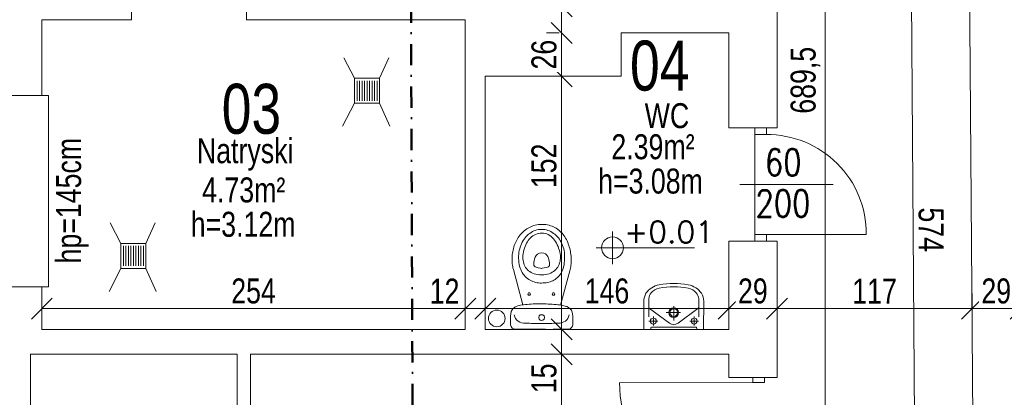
# Model space of a CAD drawing. Header units: centimetres. Extents: x -1 to 10576, y -3885 to 4713.
# Tile 10 of 17: x 4138 to 4729, y 466 to 693. Entities that reach past the tile are written whole.
import ezdxf
from ezdxf.enums import TextEntityAlignment as Align

# ---------------------------------------------------------------- set-up
doc = ezdxf.new("R2010")
doc.units = ezdxf.units.CM
doc.header["$LTSCALE"] = 0.5
doc.linetypes.add('DASHDOT', pattern=[25.4, 12.7, -6.35, 0, -6.35])
for name, color, linetype, lineweight in [('A_drzwi istniejące', 4, 'Continuous', 9), ('A_drzwi opis istniejące', 161, 'Continuous', 9), ('A_Ściany istniejące', 9, 'Continuous', 20), ('CKKOTY_WYS', 3, 'Continuous', 9), ('CKOKNA', 4, 'Continuous', 9), ('CKOKNA_OPIS', 3, 'Continuous', 9), ('CKOPIS_WIDOK', 255, 'Continuous', 9), ('CKPOM_NUM', 6, 'Continuous', 50), ('CKPOM_OPIS', 3, 'Continuous', 9), ('CKPRZEKROJ_OZN', 4, 'DASHDOT', 50), ('CKWYMIAR', 3, 'Continuous', 13), ('sanitariaty.meble', 4, 'Continuous', 0), ('T_meble', 7, 'Continuous', 0)]:
    doc.layers.add(name, color=color, linetype=linetype, lineweight=lineweight)
doc.styles.add('RomanS', font='romans.shx', dxfattribs={"width": 0.8})
doc.styles.add('SIMPLEX', font='simplex.shx', dxfattribs={"width": 0.7, "height": 17})
doc.styles.get("Standard").update_dxf_attribs({"font": 'ic-simplex.shx', "width": 0.8})
doc.dimstyles.new('Kopia2 CADKON cm', dxfattribs={"dimscale": 5, "dimtxt": 3, "dimasz": 2.5, "dimexe": 1.8, "dimexo": 5, "dimgap": 0.6, "dimtad": 1, "dimrnd": 0.5, "dimtxsty": 'Standard', "dimblk1": 'OBLIQUE', "dimblk2": 'OBLIQUE', "dimsah": 1, "dimcen": 2.5, "dimclrd": 256, "dimclre": 256, "dimadec": 1, "dimazin": 2, "dimtfac": 1, "dimtix": 1, "dimtmove": 2, "dimatfit": 3, "dimldrblk": 'OPEN30', "dimfxl": 2, "dimfxlon": 1, "dimtfill": 1, "dimtolj": 1, "dimlwd": -1, "dimlwe": -1, "dimarcsym": 0})

# ---------------------------------------------------------------- blocks, each defined once
blk = doc.blocks.new('Anno_Elevation_Label_Plan_2')
at = {"color": 0, "linetype": 'ByBlock'}
for p, q in [((0, -0.75), (0, 0.75)), ((-0.75, 0), (3.75, 0))]:
    blk.add_line(p, q, dxfattribs=at)
blk.add_circle((0, 0), 0.5, dxfattribs=at)
at = {"color": 0, "linetype": 'ByBlock', "style": 'RomanS'}
blk.add_attdef('PREFIX', text='', height=1, dxfattribs=at).set_placement((-0.523, 0.221), align=Align.RIGHT)
for tag, p in [('ELEVATION', (0.523, 0.221)), ('SUFFIX', (0.523, -1.184))]:
    blk.add_attdef(tag, p, '', height=1, dxfattribs=at)
blk = doc.blocks.new('_OBLIQUE')
at = {"color": 0, "linetype": 'ByBlock'}
blk.add_line((-0.5, -0.5), (0.5, 0.5), dxfattribs=at)
blk = doc.blocks.new('*D1392')
at = {"layer": 'CKWYMIAR'}
for p, q in [((4097.99, 0.27), (4097.99, -18.73)), ((5066.49, 0.27), (5066.49, -18.73)), ((4097.99, -9.73), (5066.49, -9.73))]:
    blk.add_line(p, q, dxfattribs=at)
at = {"layer": 'Defpoints', "color": 0}
for p in [(4097.99, 896.27), (5066.49, 207.27), (5066.49, -9.73)]:
    blk.add_point(p, dxfattribs=at)
at = {"layer": 'CKWYMIAR', "xscale": 12.5, "yscale": 12.5, "zscale": 12.5, "rotation": 180}
blk.add_blockref('_OBLIQUE', (4097.99, -9.73), dxfattribs=at)
at = {"layer": 'CKWYMIAR', "xscale": 12.5, "yscale": 12.5, "zscale": 12.5}
blk.add_blockref('_OBLIQUE', (5066.49, -9.73), dxfattribs=at)
at = {"layer": 'CKWYMIAR', "color": 0, "lineweight": -3, "insert": (4582.24, 2.2), "char_height": 15, "attachment_point": 5, "bg_fill": 3, "box_fill_scale": 1.1, "bg_fill_color": 256, "bg_fill_true_color": 13158600, "bg_fill_transparency": 0}
blk.add_mtext('\\A1;968,5', dxfattribs=at)
blk = doc.blocks.new('_Open30')
at = {"color": 0, "linetype": 'ByBlock', "lineweight": -2}
for p, q in [((-1, 0.268), (0, 0)), ((0, 0), (-1, -0.268)), ((0, 0), (-1, 0))]:
    blk.add_line(p, q, dxfattribs=at)
blk = doc.blocks.new('*D1520')
at = {"layer": 'CKWYMIAR'}
for p, q in [((4151.25, 529.12), (4151.25, 510.12)), ((4405.39, 529.12), (4405.39, 510.12)), ((4151.25, 519.12), (4405.39, 519.12))]:
    blk.add_line(p, q, dxfattribs=at)
at = {"layer": 'Defpoints', "color": 0}
for p in [(4151.25, 682.37), (4405.39, 682.21), (4405.39, 519.12)]:
    blk.add_point(p, dxfattribs=at)
at = {"layer": 'CKWYMIAR', "xscale": 12.5, "yscale": 12.5, "zscale": 12.5, "rotation": 180}
blk.add_blockref('_OBLIQUE', (4151.25, 519.12), dxfattribs=at)
at = {"layer": 'CKWYMIAR', "xscale": 12.5, "yscale": 12.5, "zscale": 12.5}
blk.add_blockref('_OBLIQUE', (4405.39, 519.12), dxfattribs=at)
at = {"layer": 'CKWYMIAR', "color": 0, "lineweight": -3, "insert": (4278.32, 529.62), "char_height": 15, "attachment_point": 5, "bg_fill": 3, "box_fill_scale": 1.1, "bg_fill_color": 256, "bg_fill_true_color": 13158600, "bg_fill_transparency": 0}
blk.add_mtext('\\A1;254', dxfattribs=at)
blk = doc.blocks.new('*D1521')
at = {"layer": 'CKWYMIAR'}
for p, q in [((4405.39, 529.12), (4405.39, 510.12)), ((4417.39, 529.12), (4417.39, 510.12)), ((4405.39, 519.12), (4417.39, 519.12))]:
    blk.add_line(p, q, dxfattribs=at)
at = {"layer": 'Defpoints', "color": 0}
for p in [(4405.39, 682.21), (4417.39, 658.66), (4417.39, 519.12)]:
    blk.add_point(p, dxfattribs=at)
at = {"layer": 'CKWYMIAR', "xscale": 12.5, "yscale": 12.5, "zscale": 12.5, "rotation": 180}
blk.add_blockref('_OBLIQUE', (4405.39, 519.12), dxfattribs=at)
at = {"layer": 'CKWYMIAR', "xscale": 12.5, "yscale": 12.5, "zscale": 12.5}
blk.add_blockref('_OBLIQUE', (4417.39, 519.12), dxfattribs=at)
at = {"layer": 'CKWYMIAR', "color": 0, "lineweight": -3, "insert": (4392.99, 529.62), "char_height": 15, "attachment_point": 5, "bg_fill": 3, "box_fill_scale": 1.1, "bg_fill_color": 256, "bg_fill_true_color": 13158600, "bg_fill_transparency": 0}
blk.add_mtext('\\A1;12', dxfattribs=at)
blk = doc.blocks.new('*D1522')
at = {"layer": 'CKWYMIAR'}
for p, q in [((4417.39, 529.12), (4417.39, 510.12)), ((4563.49, 529.12), (4563.49, 510.12)), ((4417.39, 519.12), (4563.49, 519.12))]:
    blk.add_line(p, q, dxfattribs=at)
at = {"layer": 'Defpoints', "color": 0}
for p in [(4417.39, 658.66), (4563.49, 627.66), (4563.49, 519.12)]:
    blk.add_point(p, dxfattribs=at)
at = {"layer": 'CKWYMIAR', "xscale": 12.5, "yscale": 12.5, "zscale": 12.5, "rotation": 180}
blk.add_blockref('_OBLIQUE', (4417.39, 519.12), dxfattribs=at)
at = {"layer": 'CKWYMIAR', "xscale": 12.5, "yscale": 12.5, "zscale": 12.5}
blk.add_blockref('_OBLIQUE', (4563.49, 519.12), dxfattribs=at)
at = {"layer": 'CKWYMIAR', "color": 0, "lineweight": -3, "insert": (4490.44, 529.62), "char_height": 15, "attachment_point": 5, "bg_fill": 3, "box_fill_scale": 1.1, "bg_fill_color": 256, "bg_fill_true_color": 13158600, "bg_fill_transparency": 0}
blk.add_mtext('\\A1;146', dxfattribs=at)
blk = doc.blocks.new('*D1523')
at = {"layer": 'CKWYMIAR'}
for p, q in [((4563.49, 529.12), (4563.49, 510.12)), ((4592.49, 529.12), (4592.49, 510.12)), ((4563.49, 519.12), (4592.49, 519.12))]:
    blk.add_line(p, q, dxfattribs=at)
at = {"layer": 'Defpoints', "color": 0}
for p in [(4563.49, 627.66), (4592.49, 627.66), (4592.49, 519.12)]:
    blk.add_point(p, dxfattribs=at)
at = {"layer": 'CKWYMIAR', "xscale": 12.5, "yscale": 12.5, "zscale": 12.5, "rotation": 180}
blk.add_blockref('_OBLIQUE', (4563.49, 519.12), dxfattribs=at)
at = {"layer": 'CKWYMIAR', "xscale": 12.5, "yscale": 12.5, "zscale": 12.5}
blk.add_blockref('_OBLIQUE', (4592.49, 519.12), dxfattribs=at)
at = {"layer": 'CKWYMIAR', "color": 0, "lineweight": -3, "insert": (4577.99, 529.62), "char_height": 15, "attachment_point": 5, "bg_fill": 3, "box_fill_scale": 1.1, "bg_fill_color": 256, "bg_fill_true_color": 13158600, "bg_fill_transparency": 0}
blk.add_mtext('\\A1;29', dxfattribs=at)
blk = doc.blocks.new('*D1524')
at = {"layer": 'CKWYMIAR'}
for p, q in [((4592.49, 529.12), (4592.49, 510.12)), ((4709.53, 509.12), (4709.53, 528.12)), ((4592.49, 519.12), (4709.53, 519.12))]:
    blk.add_line(p, q, dxfattribs=at)
at = {"layer": 'Defpoints', "color": 0}
for p in [(4592.49, 627.66), (4709.53, 519.12), (4709.53, 466.71)]:
    blk.add_point(p, dxfattribs=at)
at = {"layer": 'CKWYMIAR', "xscale": 12.5, "yscale": 12.5, "zscale": 12.5, "rotation": 180}
blk.add_blockref('_OBLIQUE', (4592.49, 519.12), dxfattribs=at)
at = {"layer": 'CKWYMIAR', "xscale": 12.5, "yscale": 12.5, "zscale": 12.5}
blk.add_blockref('_OBLIQUE', (4709.53, 519.12), dxfattribs=at)
at = {"layer": 'CKWYMIAR', "color": 0, "lineweight": -3, "insert": (4651.01, 529.62), "char_height": 15, "attachment_point": 5, "bg_fill": 3, "box_fill_scale": 1.1, "bg_fill_color": 256, "bg_fill_true_color": 13158600, "bg_fill_transparency": 0}
blk.add_mtext('\\A1;117', dxfattribs=at)
blk = doc.blocks.new('*D1525')
at = {"layer": 'CKWYMIAR'}
for p, q in [((4709.53, 509.12), (4709.53, 528.12)), ((4738.56, 509.12), (4738.56, 528.12)), ((4709.53, 519.12), (4738.56, 519.12))]:
    blk.add_line(p, q, dxfattribs=at)
at = {"layer": 'Defpoints', "color": 0}
for p in [(4738.56, 519.12), (4738.56, 477.77), (4709.53, 466.71)]:
    blk.add_point(p, dxfattribs=at)
at = {"layer": 'CKWYMIAR', "xscale": 12.5, "yscale": 12.5, "zscale": 12.5, "rotation": 180}
blk.add_blockref('_OBLIQUE', (4709.53, 519.12), dxfattribs=at)
at = {"layer": 'CKWYMIAR', "xscale": 12.5, "yscale": 12.5, "zscale": 12.5}
blk.add_blockref('_OBLIQUE', (4738.56, 519.12), dxfattribs=at)
at = {"layer": 'CKWYMIAR', "color": 0, "lineweight": -3, "insert": (4724.05, 529.62), "char_height": 15, "attachment_point": 5, "bg_fill": 3, "box_fill_scale": 1.1, "bg_fill_color": 256, "bg_fill_true_color": 13158600, "bg_fill_transparency": 0}
blk.add_mtext('\\A1;29', dxfattribs=at)
blk = doc.blocks.new('*D1536')
at = {"layer": 'CKWYMIAR'}
for p, q in [((4473.2, 491.66), (4454.2, 491.66)), ((4463.2, 247.66), (4463.2, 491.66)), ((4447.5, 247.66), (4454.2, 247.66))]:
    blk.add_line(p, q, dxfattribs=at)
at = {"layer": 'Defpoints', "color": 0}
for p in [(4463.2, 491.66), (4521.37, 491.66), (4472.5, 247.66)]:
    blk.add_point(p, dxfattribs=at)
at = {"layer": 'CKWYMIAR', "xscale": 12.5, "yscale": 12.5, "zscale": 12.5}
for p, rotation in [((4463.2, 491.66), 90), ((4463.2, 247.66), 270)]:
    blk.add_blockref('_OBLIQUE', p, dxfattribs=dict(at, rotation=rotation))
at = {"layer": 'CKWYMIAR', "color": 0, "lineweight": -3, "insert": (4452.7, 369.66), "char_height": 15, "attachment_point": 5, "rotation": 90, "bg_fill": 3, "box_fill_scale": 1.1, "bg_fill_color": 256, "bg_fill_true_color": 13158600, "bg_fill_transparency": 0}
blk.add_mtext('\\A1;244', dxfattribs=at)
blk = doc.blocks.new('*D1537')
at = {"layer": 'CKWYMIAR'}
for p, q in [((4473.2, 506.66), (4454.2, 506.66)), ((4463.2, 491.66), (4463.2, 506.66)), ((4473.2, 491.66), (4454.2, 491.66))]:
    blk.add_line(p, q, dxfattribs=at)
at = {"layer": 'Defpoints', "color": 0}
for p in [(4463.2, 506.66), (4551.14, 506.66), (4521.37, 491.66)]:
    blk.add_point(p, dxfattribs=at)
at = {"layer": 'CKWYMIAR', "xscale": 12.5, "yscale": 12.5, "zscale": 12.5}
for p, rotation in [((4463.2, 506.66), 90), ((4463.2, 491.66), 270)]:
    blk.add_blockref('_OBLIQUE', p, dxfattribs=dict(at, rotation=rotation))
at = {"layer": 'CKWYMIAR', "color": 0, "lineweight": -3, "insert": (4452.7, 477.22), "char_height": 15, "attachment_point": 5, "rotation": 90, "bg_fill": 3, "box_fill_scale": 1.1, "bg_fill_color": 256, "bg_fill_true_color": 13158600, "bg_fill_transparency": 0}
blk.add_mtext('\\A1;15', dxfattribs=at)
blk = doc.blocks.new('*D1538')
at = {"layer": 'CKWYMIAR'}
for p, q in [((4461.57, 658.66), (4454.2, 658.66)), ((4463.2, 506.66), (4463.2, 658.66)), ((4473.2, 506.66), (4454.2, 506.66))]:
    blk.add_line(p, q, dxfattribs=at)
at = {"layer": 'Defpoints', "color": 0}
for p in [(4463.2, 658.66), (4486.57, 658.66), (4551.14, 506.66)]:
    blk.add_point(p, dxfattribs=at)
at = {"layer": 'CKWYMIAR', "xscale": 12.5, "yscale": 12.5, "zscale": 12.5}
for p, rotation in [((4463.2, 658.66), 90), ((4463.2, 506.66), 270)]:
    blk.add_blockref('_OBLIQUE', p, dxfattribs=dict(at, rotation=rotation))
at = {"layer": 'CKWYMIAR', "color": 0, "lineweight": -3, "insert": (4452.7, 604.84), "char_height": 15, "attachment_point": 5, "rotation": 90, "bg_fill": 3, "box_fill_scale": 1.1, "bg_fill_color": 256, "bg_fill_true_color": 13158600, "bg_fill_transparency": 0}
blk.add_mtext('\\A1;152', dxfattribs=at)
blk = doc.blocks.new('*D1539')
at = {"layer": 'CKWYMIAR'}
for p, q in [((4461.66, 684.66), (4454.2, 684.66)), ((4463.2, 658.66), (4463.2, 684.66)), ((4461.57, 658.66), (4454.2, 658.66))]:
    blk.add_line(p, q, dxfattribs=at)
at = {"layer": 'Defpoints', "color": 0}
for p in [(4486.66, 684.66), (4486.57, 658.66)]:
    blk.add_point(p, dxfattribs=at)
at = {"layer": 'CKWYMIAR', "xscale": 12.5, "yscale": 12.5, "zscale": 12.5}
for p, rotation in [((4463.2, 684.66), 90), ((4463.2, 658.66), 270)]:
    blk.add_blockref('_OBLIQUE', p, dxfattribs=dict(at, rotation=rotation))
at = {"layer": 'CKWYMIAR', "color": 0, "lineweight": -3, "insert": (4452.7, 671.66), "char_height": 15, "attachment_point": 5, "rotation": 90, "bg_fill": 3, "box_fill_scale": 1.1, "bg_fill_color": 256, "bg_fill_true_color": 13158600, "bg_fill_transparency": 0}
blk.add_mtext('\\A1;26', dxfattribs=at)
at = {"layer": 'Defpoints', "color": 0}
blk.add_point((4463.2, 684.66), dxfattribs=at)
blk = doc.blocks.new('*D1540')
at = {"layer": 'CKWYMIAR'}
for p, q in [((4473.2, 700.66), (4454.2, 700.66)), ((4463.2, 684.66), (4463.2, 700.66)), ((4461.66, 684.66), (4454.2, 684.66))]:
    blk.add_line(p, q, dxfattribs=at)
at = {"layer": 'Defpoints', "color": 0}
for p in [(4463.2, 700.66), (4551.14, 700.66), (4486.66, 684.66)]:
    blk.add_point(p, dxfattribs=at)
at = {"layer": 'CKWYMIAR', "xscale": 12.5, "yscale": 12.5, "zscale": 12.5}
for p, rotation in [((4463.2, 700.66), 90), ((4463.2, 684.66), 270)]:
    blk.add_blockref('_OBLIQUE', p, dxfattribs=dict(at, rotation=rotation))
at = {"layer": 'CKWYMIAR', "color": 0, "lineweight": -3, "insert": (4452.7, 721.69), "char_height": 15, "attachment_point": 5, "rotation": 90, "bg_fill": 3, "box_fill_scale": 1.1, "bg_fill_color": 256, "bg_fill_true_color": 13158600, "bg_fill_transparency": 0}
blk.add_mtext('\\A1;16', dxfattribs=at)
blk = doc.blocks.new('*D1543')
at = {"layer": 'CKWYMIAR'}
for p, q in [((4617.5, 937.16), (4630.44, 937.16)), ((4621.44, 247.66), (4621.44, 937.16)), ((4617.49, 247.66), (4630.44, 247.66))]:
    blk.add_line(p, q, dxfattribs=at)
at = {"layer": 'Defpoints', "color": 0}
for p in [(4592.5, 937.16), (4621.44, 937.16), (4592.49, 247.66)]:
    blk.add_point(p, dxfattribs=at)
at = {"layer": 'CKWYMIAR', "xscale": 12.5, "yscale": 12.5, "zscale": 12.5}
for p, rotation in [((4621.44, 937.16), 90), ((4621.44, 247.66), 270)]:
    blk.add_blockref('_OBLIQUE', p, dxfattribs=dict(at, rotation=rotation))
at = {"layer": 'CKWYMIAR', "color": 0, "lineweight": -3, "insert": (4609.52, 656.27), "char_height": 15, "attachment_point": 5, "rotation": 90, "bg_fill": 3, "box_fill_scale": 1.1, "bg_fill_color": 256, "bg_fill_true_color": 13158600, "bg_fill_transparency": 0}
blk.add_mtext('\\A1;689,5', dxfattribs=at)
blk = doc.blocks.new('*D1544')
at = {"layer": 'CKWYMIAR'}
for p, q in [((4682.15, 821.45), (4663.23, 821.31)), ((4676.57, 247.39), (4672.23, 821.38)), ((4686.49, 247.47), (4667.57, 247.33))]:
    blk.add_line(p, q, dxfattribs=at)
at = {"layer": 'Defpoints', "color": 0}
for p in [(4707.15, 821.64), (4672.23, 821.38), (4711.49, 247.66)]:
    blk.add_point(p, dxfattribs=at)
at = {"layer": 'CKWYMIAR', "xscale": 12.5, "yscale": 12.5, "zscale": 12.5}
for p, rotation in [((4672.23, 821.38), 90.43370090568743), ((4676.57, 247.39), 270.4337009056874)]:
    blk.add_blockref('_OBLIQUE', p, dxfattribs=dict(at, rotation=rotation))
at = {"layer": 'CKWYMIAR', "color": 0, "lineweight": -3, "insert": (4684.9, 566.51), "char_height": 15, "attachment_point": 5, "rotation": 270.4337, "bg_fill": 3, "box_fill_scale": 1.1, "bg_fill_color": 256, "bg_fill_true_color": 13158600, "bg_fill_transparency": 0}
blk.add_mtext('\\A1;574', dxfattribs=at)
blk = doc.blocks.new('wc')
at = {"layer": 'sanitariaty.meble'}
for p, q in [((14.9, -0.04), (14.9, -0.04)), ((-0.73, -27.8), (-0.73, -27.8)), ((-0.72, -32.72), (-0.72, -32.72)), ((-14.55, -43.93), (-14.55, -43.93)), ((-0.76, -45.88), (-0.76, -45.88)), ((-0.62, -57.79), (-0.62, -57.79)), ((-0.73, -60.05), (-0.73, -60.05))]:
    blk.add_line(p, q, dxfattribs=at)
for points in [[(10.96, -14.49), (10.02, -14.63), (9, -14.75), (7.93, -14.87), (6.8, -14.97), (5.62, -15.06), (4.41, -15.13), (3.16, -15.2), (1.89, -15.24), (0.6, -15.28), (-0.69, -15.3), (-1.99, -15.3), (-3.28, -15.29), (-4.56, -15.26), (-5.82, -15.22), (-7.04, -15.16), (-8.24, -15.09), (-9.38, -14.99), (-10.48, -14.89), (-11.52, -14.76), (-12.49, -14.62), (-13.39, -14.46), (-14.21, -14.28), (-14.94, -14.08), (-14.94, -14.08), (-15.93, -13.72), (-16.87, -13.25), (-17.72, -12.6), (-18.43, -11.75), (-18.96, -10.66), (-19.25, -9.27), (-19.39, -7.81), (-19.48, -6.6), (-19.5, -5.46), (-19.47, -4.24), (-19.37, -2.77), (-19.09, -1.65), (-18.38, -0.71), (-17.1, -0.15), (-16.02, -0.13), (-14.93, -0.12), (-13.83, -0.1), (-12.74, -0.09), (-11.64, -0.08), (-10.53, -0.07), (-9.43, -0.06), (-8.33, -0.05), (-7.22, -0.04), (-6.11, -0.03), (-5, -0.02), (-3.89, -0.02), (-2.78, -0.01), (-1.67, -0.01), (-0.56, 0), (0.56, 0), (1.67, 0), (2.78, 0.01), (3.89, 0.01), (5, 0.01), (6.11, 0), (7.21, 0), (8.32, 0), (9.42, -0.01), (10.52, -0.01), (11.62, -0.02), (12.72, -0.02), (13.81, -0.03), (14.9, -0.04), (16.35, -0.31), (17.28, -1.01), (17.8, -1.93), (17.99, -2.9), (18.05, -4.26), (18.06, -5.56), (18.02, -6.8), (17.92, -7.99), (17.78, -9.14), (17.57, -10.26), (17.11, -11.47), (16.33, -12.41), (15.36, -13.13), (14.32, -13.65), (13.31, -14), (12.61, -14.17), (11.83, -14.34)], [(-2.43, -7.09), (-2.18, -6.14), (-1.55, -5.57), (-0.74, -5.38), (0.07, -5.57), (0.7, -6.14), (0.95, -7.09), (0.95, -7.09), (0.69, -8.04), (0.07, -8.61), (-0.74, -8.8), (-1.55, -8.61), (-2.18, -8.04)], [(-7.76, -21.86), (-8.53, -21.86), (-8.95, -21.14), (-8.53, -20.43), (-7.76, -20.43), (-7.34, -21.14), (-7.34, -21.14)], [(6.02, -20.43), (6.79, -20.43), (7.21, -21.14), (7.21, -21.14), (6.79, -21.86), (6.02, -21.86), (5.6, -21.14)], [(-7.88, -57.66), (-7.09, -58.19), (-6.27, -58.67), (-5.41, -59.08), (-4.53, -59.42), (-3.61, -59.69), (-2.68, -59.89), (-1.71, -60.01), (-0.73, -60.05), (0.25, -60.01), (1.22, -59.89), (2.16, -59.69), (3.08, -59.42), (3.97, -59.08), (4.83, -58.67), (5.67, -58.19), (6.47, -57.66), (7.23, -57.06), (7.96, -56.4), (8.65, -55.69), (9.3, -54.93), (9.9, -54.12), (10.46, -53.26), (10.97, -52.36), (11.43, -51.42), (11.84, -50.44), (12.2, -49.43), (12.5, -48.38), (12.74, -47.3), (12.92, -46.2), (13.04, -45.07), (13.09, -43.93), (13.09, -43.93), (13.09, -42.51), (13.02, -41.17), (12.89, -39.9), (12.7, -38.71), (12.45, -37.59), (12.15, -36.54), (11.8, -35.56), (11.4, -34.65), (10.95, -33.81), (10.46, -33.03), (9.92, -32.31), (9.35, -31.65), (8.73, -31.05), (8.08, -30.5), (7.4, -30.02), (6.69, -29.58), (5.95, -29.2), (5.18, -28.87), (4.39, -28.58), (3.57, -28.35), (2.74, -28.15), (1.89, -28.01), (1.03, -27.9), (0.15, -27.83), (-0.73, -27.8), (-1.65, -27.82), (-2.57, -27.89), (-3.47, -28.02), (-4.36, -28.21), (-5.23, -28.46), (-6.08, -28.76), (-6.9, -29.12), (-7.7, -29.54), (-8.48, -30.01), (-9.21, -30.54), (-9.92, -31.13), (-10.58, -31.77), (-11.21, -32.48), (-11.79, -33.23), (-12.33, -34.05), (-12.81, -34.92), (-13.24, -35.85), (-13.62, -36.83), (-13.94, -37.87), (-14.2, -38.97), (-14.39, -40.12), (-14.51, -41.34), (-14.57, -42.6), (-14.55, -43.93), (-14.48, -45.07), (-14.34, -46.2), (-14.14, -47.3), (-13.89, -48.38), (-13.58, -49.43), (-13.22, -50.44), (-12.81, -51.42), (-12.35, -52.36), (-11.84, -53.26), (-11.28, -54.12), (-10.68, -54.93), (-10.04, -55.69), (-9.36, -56.4), (-8.64, -57.06)], [(-10.77, -37.98), (-11.16, -38.79), (-11.47, -39.64), (-11.71, -40.52), (-11.88, -41.44), (-11.98, -42.38), (-12, -43.35), (-11.96, -44.34), (-11.84, -45.35), (-11.84, -45.35), (-11.64, -46.49), (-11.38, -47.6), (-11.07, -48.68), (-10.71, -49.72), (-10.29, -50.71), (-9.82, -51.66), (-9.3, -52.55), (-8.74, -53.39), (-8.12, -54.17), (-7.46, -54.89), (-6.76, -55.53), (-6, -56.11), (-5.21, -56.6), (-4.37, -57.02), (-3.49, -57.35), (-2.57, -57.59), (-1.61, -57.74), (-0.62, -57.79), (0.43, -57.73), (1.43, -57.55), (2.38, -57.27), (3.28, -56.88), (4.13, -56.39), (4.93, -55.82), (5.68, -55.16), (6.38, -54.42), (7.02, -53.62), (7.62, -52.75), (8.16, -51.82), (8.66, -50.85), (9.1, -49.83), (9.49, -48.77), (9.83, -47.68), (10.12, -46.57), (10.36, -45.44), (10.5, -44.47), (10.57, -43.52), (10.56, -42.57), (10.47, -41.64), (10.31, -40.73), (10.08, -39.85), (9.77, -38.99), (9.38, -38.17), (8.93, -37.39), (8.4, -36.66), (7.8, -35.97), (7.13, -35.34), (6.39, -34.76), (5.58, -34.24), (4.7, -33.8), (3.75, -33.42), (2.73, -33.12), (1.65, -32.9), (0.5, -32.76), (-0.72, -32.72), (-1.94, -32.76), (-3.09, -32.89), (-4.17, -33.09), (-5.18, -33.38), (-6.13, -33.74), (-7, -34.17), (-7.8, -34.66), (-8.54, -35.21), (-9.2, -35.83), (-9.8, -36.49), (-10.32, -37.21)], [(0.74, -36.84), (-0.43, -36.73), (-0.77, -36.59), (-1.07, -36.6), (-1.35, -36.73), (-2.9, -36.95), (-4.55, -37.48), (-5.38, -38.37), (-5.4, -38.69), (-5.4, -39.33), (-5.34, -40.19), (-5.2, -41.21), (-4.94, -42.29), (-4.53, -43.36), (-3.94, -44.33), (-3.14, -45.13), (-2.09, -45.67), (-0.76, -45.88), (0.49, -45.73), (1.5, -45.29), (2.3, -44.62), (2.9, -43.78), (3.35, -42.84), (3.65, -41.86), (3.84, -40.88), (3.93, -39.99), (3.97, -39.23), (3.96, -38.67), (3.93, -38.37), (3.33, -37.63), (2.13, -37.13)]]:
    blk.add_lwpolyline(points, close=True, dxfattribs=at)
for points in [[(15.72, -8.71), (15.4, -7.56), (14.94, -6.55), (14.32, -5.69), (13.56, -4.98), (12.64, -4.42), (11.55, -4.01), (10.3, -3.75), (8.88, -3.65), (7.74, -3.63), (6.61, -3.61), (5.48, -3.6), (4.34, -3.58), (3.21, -3.57), (2.08, -3.57), (0.95, -3.56), (-0.18, -3.56), (-1.31, -3.56), (-2.43, -3.56), (-3.55, -3.57), (-4.68, -3.57), (-5.8, -3.58), (-6.92, -3.6), (-8.04, -3.61), (-9.15, -3.63), (-10.26, -3.65), (-11.59, -3.74), (-12.81, -3.97), (-13.91, -4.35), (-14.88, -4.88), (-15.7, -5.57), (-16.36, -6.44), (-16.85, -7.48), (-17.15, -8.71)], [(10.59, -14.54), (16.2, -35.13), (16.4, -35.94), (16.58, -36.77), (16.72, -37.63), (16.83, -38.5), (16.92, -39.39), (16.98, -40.29), (17, -41.2), (17, -42.12), (16.96, -43.05), (16.9, -43.98), (16.8, -44.92), (16.68, -45.86), (16.52, -46.79), (16.33, -47.72), (16.11, -48.64), (15.85, -49.55), (15.57, -50.45), (15.25, -51.34), (14.9, -52.22), (14.52, -53.07), (14.1, -53.91), (13.65, -54.72), (13.17, -55.51), (12.65, -56.27), (12.1, -57), (11.51, -57.71), (10.89, -58.37), (10.24, -59.01), (9.55, -59.6), (8.82, -60.16), (8.06, -60.67), (7.27, -61.14), (6.43, -61.56), (5.57, -61.93), (4.66, -62.25), (3.72, -62.52), (2.74, -62.73), (1.73, -62.88), (0.67, -62.97), (-0.42, -63), (-1.49, -62.97), (-2.53, -62.88), (-3.54, -62.73), (-4.52, -62.53), (-5.46, -62.28), (-6.37, -61.98), (-7.25, -61.63), (-8.09, -61.24), (-8.91, -60.8), (-9.68, -60.32), (-10.43, -59.8), (-11.14, -59.24), (-11.82, -58.65), (-12.47, -58.02), (-13.08, -57.36), (-13.66, -56.66), (-14.21, -55.94), (-14.73, -55.2), (-15.21, -54.43), (-15.66, -53.63), (-16.07, -52.82), (-16.46, -51.98), (-16.81, -51.13), (-17.13, -50.26), (-17.41, -49.38), (-17.66, -48.49), (-17.88, -47.59), (-18.06, -46.68), (-18.22, -45.77), (-18.34, -44.85), (-18.42, -43.93), (-18.47, -43.01), (-18.49, -42.1), (-18.48, -41.18), (-18.44, -40.28), (-18.36, -39.38), (-18.24, -38.49), (-18.1, -37.61), (-17.92, -36.75), (-17.71, -35.9), (-12.01, -14.69)]]:
    blk.add_lwpolyline(points, dxfattribs=at)
blk = doc.blocks.new('umywalka')
at = {"layer": 'sanitariaty.meble'}
for p, q in [((47445.14, 3074.58), (47428.22, 3074.7)), ((47445.14, 3038.82), (47445.14, 3074.62)), ((47437.64, 3071.68), (47426.68, 3071.7)), ((47432.54, 3071.2), (47441.43, 3059.27)), ((47437.47, 3068.97), (47438.57, 3068.97)), ((47439.04, 3068.97), (47440.14, 3068.97)), ((47440.14, 3070.42), (47440.14, 3071.66)), ((47440.14, 3068.97), (47440.14, 3070.21)), ((47440.14, 3067.73), (47440.14, 3068.97)), ((47440.14, 3068.97), (47441.24, 3068.97)), ((47440.14, 3066.27), (47440.14, 3067.51)), ((47441.71, 3068.97), (47442.81, 3068.97)), ((47443.76, 3043.31), (47443.76, 3070.13)), ((47444.34, 3070.52), (47445.14, 3070.52)), ((47433.04, 3056.7), (47431.26, 3056.7)), ((47435.09, 3056.7), (47433.31, 3056.7)), ((47435.09, 3052.22), (47435.09, 3060.76)), ((47437.16, 3056.7), (47435.39, 3056.7)), ((47438.23, 3056.7), (47437.4, 3056.7)), ((47437.77, 3056.7), (47438.5, 3056.7)), ((47439.83, 3056.7), (47438.05, 3056.7)), ((47432.54, 3042.19), (47441.43, 3054.13)), ((47437.47, 3044.47), (47438.57, 3044.47)), ((47439.04, 3044.47), (47440.14, 3044.47)), ((47440.14, 3045.92), (47440.14, 3047.16)), ((47440.14, 3044.47), (47440.14, 3045.71)), ((47440.14, 3043.23), (47440.14, 3044.47)), ((47440.14, 3044.47), (47441.24, 3044.47)), ((47441.71, 3044.47), (47442.81, 3044.47)), ((47437.64, 3041.72), (47426.68, 3041.7)), ((47445.14, 3038.82), (47428.22, 3038.7)), ((47440.14, 3041.77), (47440.14, 3043.01)), ((47444.34, 3042.92), (47445.14, 3042.92))]:
    blk.add_line(p, q, dxfattribs=at)
for centre, radius in [((47440.14, 3068.97), 1.75), ((47435.09, 3056.7), 2.95), ((47435.09, 3056.7), 2.28), ((47440.14, 3044.47), 1.75)]:
    blk.add_circle(centre, radius, dxfattribs=at)
for centre, radius, start, end in [((47430.58, 3063.16), 12.45, 124.73111, 169.67168), ((47428.8, 3063.42), 11.29, 93.10689, 118.04724), ((47428.3, 3063.93), 8.09, 128.67038, 169.58114), ((47427.8, 3064.29), 7.5, 98.5463, 127.40836), ((47431.64, 3070.61), 1.08, 33.16033, 90.22177), ((47444.36, 3069.85), 0.664, 92.2111, 155.58273), ((47472.61, 3056.7), 54.97, 170.90439, 189.09561), ((47466.88, 3056.7), 47.34, 169.42297, 190.57703), ((47437.13, 3056.7), 5, 329.10387, 30.89613), ((47430.58, 3050.24), 12.45, 190.32832, 235.26889), ((47428.3, 3049.47), 8.09, 190.41886, 231.32962), ((47444.36, 3043.58), 0.664, 204.41727, 267.7889), ((47427.8, 3049.11), 7.5, 232.59164, 261.4537), ((47428.79, 3049.96), 11.28, 241.94614, 267.09278), ((47431.64, 3042.78), 1.08, 269.77823, 326.83967)]:
    blk.add_arc(centre, radius, start, end, dxfattribs=at)
blk = doc.blocks.new('kratka_60-60')
for p, q in [((54, 54), (6, 54)), ((54, 48), (6, 48)), ((54, 42), (6, 42)), ((54, 36), (6, 36)), ((54, 30), (6, 30)), ((54, 24), (6, 24)), ((54, 18), (6, 18)), ((54, 12), (6, 12)), ((54, 6), (6, 6))]:
    blk.add_line(p, q)
blk.add_lwpolyline([(0, 0), (60, 0), (60, 60), (0, 60)], close=True)
blk = doc.blocks.new('odpływ')
at = {"layer": 'T_meble'}
for p, q in [((47501.79, 2946.34), (47495.39, 2958.68)), ((47516.79, 2946.34), (47522.3, 2958.68)), ((47501.79, 2931.34), (47494.62, 2917.51)), ((47516.79, 2931.34), (47522.96, 2917.51))]:
    blk.add_line(p, q, dxfattribs=at)
at = {"layer": 'T_meble', "xscale": -0.25, "yscale": 0.25, "zscale": 0.25, "rotation": 89.99999999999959}
blk.add_blockref('kratka_60-60', (47516.79, 2946.34), dxfattribs=at)
blk = doc.blocks.new('CKBL2060724141638')
at = {"layer": 'CKPOM_NUM', "width": 0.8, "flags": 8}
blk.add_attdef('CISLO', text='', height=30, dxfattribs=at).set_placement((4278.64, 648.4), align=Align.BOTTOM_CENTER)
at = {"layer": 'CKPOM_OPIS', "width": 0.8}
for tag, height, flags, p in [('VYSKA', 30, 9, (4278.64, 607.15)), ('JMENO', 15, 8, (4278.64, 627.77)), ('POZNÁMKA', 20, 9, (4278.64, 607.15)), ('STĚNY', 20, 9, (4278.64, 607.15)), ('PODLAHA', 20, 9, (4278.64, 607.15)), ('TEPLOTA', 20, 9, (4278.64, 607.15)), ('PODLAZI', 20, 9, (4278.64, 607.15)), ('POVRCH', 20, 9, (4278.64, 607.15)), ('OBJEM', 20, 9, (4278.64, 607.15)), ('STROP', 20, 9, (4278.64, 607.15)), ('PLOCHA', 15, 8, (4278.64, 607.15)), ('OBVOD', 15, 9, (4278.64, 607.15)), ('PLOCHA_DLE_NV_366/2013', 20, 9, (4278.64, 586.52)), ('DEFINICE_SKLADBY', 20, 9, (4278.64, 586.52)), ('SKLADBA', 20, 9, (4278.64, 586.52)), ('K._VÝŠKA', 15, 8, (4278.64, 586.52)), ('ZONA', 20, 9, (4278.64, 586.52)), ('BYT', 20, 9, (4278.64, 586.52))]:
    blk.add_attdef(tag, text='', height=height, dxfattribs=dict(at, flags=flags)).set_placement(p, align=Align.BOTTOM_CENTER)
blk = doc.blocks.new('CKBL2060724141659')
at = {"layer": 'CKPOM_NUM', "width": 0.8, "flags": 8}
blk.add_attdef('CISLO', text='', height=30, dxfattribs=at).set_placement((4524.28, 650.09), align=Align.BOTTOM_CENTER)
at = {"layer": 'CKPOM_OPIS', "width": 0.8}
for tag, height, flags, p in [('VYSKA', 30, 9, (4524.28, 608.84)), ('JMENO', 15, 8, (4524.28, 629.47)), ('POZNÁMKA', 20, 9, (4524.28, 608.84)), ('STĚNY', 20, 9, (4524.28, 608.84)), ('PODLAHA', 20, 9, (4524.28, 608.84)), ('TEPLOTA', 20, 9, (4524.28, 608.84)), ('PODLAZI', 20, 9, (4524.28, 608.84)), ('POVRCH', 20, 9, (4524.28, 608.84)), ('OBVOD', 20, 9, (4524.28, 608.84)), ('OBJEM', 20, 9, (4524.28, 608.84)), ('STROP', 20, 9, (4524.28, 608.84)), ('PLOCHA', 15, 8, (4524.28, 608.84)), ('PLOCHA_DLE_NV_366/2013', 20, 9, (4524.28, 588.22)), ('DEFINICE_SKLADBY', 20, 9, (4524.28, 588.22)), ('SKLADBA', 20, 9, (4524.28, 588.22)), ('ZONA', 20, 9, (4524.28, 588.22)), ('K._VÝŠKA', 15, 8, (4524.28, 588.22)), ('BYT', 20, 9, (4524.28, 588.22))]:
    blk.add_attdef(tag, text='', height=height, dxfattribs=dict(at, flags=flags)).set_placement(p, align=Align.BOTTOM_CENTER)

msp = doc.modelspace()

# ---------------------------------------------------------------- linework, layer by layer
at = {"layer": 'A_drzwi istniejące'}
msp.add_line((4570.111, 593.677), (4626.111, 593.677), dxfattribs=at)
at = {"layer": 'A_Ściany istniejące'}
for p, q in [((4205.04, 692.659), (4205.068, 700.659)), ((4274.041, 692.659), (4274.069, 700.659)), ((4592.492, 627.659), (4563.492, 627.659)), ((4563.492, 559.659), (4592.492, 559.659)), ((4144.492, 491.659), (4268.492, 491.659)), ((4268.492, 491.659), (4268.492, 375.659)), ((4276.492, 491.659), (4276.492, 375.659))]:
    msp.add_line(p, q, dxfattribs=at)
for points in [[(4710.342, 399.659), (4707.147, 821.659), (5017.492, 821.659)], [(4592.492, 627.659), (4592.492, 792.659)], [(4151.247, 692.659), (4151.247, 647.161), (4097.992, 647.159)], [(4205.04, 692.659), (4151.247, 692.659)], [(4405.394, 506.659), (4405.394, 692.659), (4274.041, 692.659)], [(4563.492, 684.659), (4499.014, 684.659), (4498.924, 658.659), (4417.394, 658.659), (4417.394, 506.659)], [(4563.492, 627.659), (4563.492, 684.659)], [(4563.492, 506.659), (4563.492, 559.659)], [(4151.247, 506.659), (4151.247, 532.161), (4097.992, 532.159)], [(4405.394, 506.659), (4151.247, 506.659)], [(4563.492, 506.659), (4417.394, 506.659)], [(4276.492, 491.659), (4563.492, 491.659)], [(4563.492, 477.659), (4563.492, 491.659)]]:
    msp.add_lwpolyline(points, dxfattribs=at)
at = {"layer": 'CKOKNA'}
msp.add_line((4155.247, 532.161), (4155.247, 647.161), dxfattribs=at)
for points in [[(4155.247, 647.161), (4151.247, 647.161)], [(4586.079, 563.659), (4646.08, 563.7)], [(4155.247, 532.161), (4151.247, 532.161)], [(4577.992, 474.659), (4497.992, 474.619)]]:
    msp.add_lwpolyline(points, dxfattribs=at)
for points in [[(4586.079, 627.659), (4586.079, 623.659), (4579.079, 623.659), (4579.079, 627.659)], [(4586.079, 563.659), (4586.079, 559.659), (4579.079, 559.659), (4579.079, 563.659)], [(4584.992, 477.659), (4584.992, 474.659), (4577.992, 474.659), (4577.992, 477.659)]]:
    msp.add_lwpolyline(points, close=True, dxfattribs=at)
for centre, radius, start, end in [((4586.51, 564.09), 59.571, 359.624488, 90.414338), ((4577.952, 474.619), 79.96, 179.971171, 270.029116)]:
    msp.add_arc(centre, radius, start, end, dxfattribs=at)
at = {"layer": 'CKOPIS_WIDOK', "ltscale": 2}
msp.add_lwpolyline([(4579.079, 563.659), (4579.079, 623.659)], dxfattribs=at)
at = {"layer": 'CKPRZEKROJ_OZN', "ltscale": 2}
msp.add_line((4368.575, 1825.499), (4375.646, -45.601), dxfattribs=at)

# ---------------------------------------------------------------- block references
at = {"layer": 'CKKOTY_WYS', "linetype": 'Continuous', "xscale": 13.12499999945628, "yscale": 13.12499999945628, "zscale": 13.12499999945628}
msp.add_blockref('Anno_Elevation_Label_Plan_2', (4493.74, 555.661), dxfattribs=at).add_auto_attribs({'ELEVATION': '+0.01'})

# ---------------------------------------------------------------- texts
at = {"layer": 'A_drzwi opis istniejące', "style": 'SIMPLEX', "width": 0.8}
for tag, p in [('60', (4596.236, 598.976)), ('200', (4596.045, 574.323))]:
    msp.add_attdef(tag, text='', height=16, dxfattribs=at).set_placement(p, align=Align.CENTER)
at = {"layer": 'CKOKNA_OPIS', "lineweight": -3, "insert": (4159.839, 546.243), "char_height": 15, "attachment_point": 1, "rotation": 90}
msp.add_mtext_dynamic_manual_height_columns('hp=145cm', width=84.14586, gutter_width=80, heights=[64.457], dxfattribs=at)

# ---------------------------------------------------------------- next in the draw order: dimensions: what is measured, and where the dimension line sits
at = {"layer": 'CKWYMIAR', "lineweight": -3}
dim = msp.add_linear_dim(base=(5066.492, -9.726), p1=(4097.992, 896.266), p2=(5066.492, 207.266), dimstyle='Kopia2 CADKON cm', override={"dimtxt": 3}, dxfattribs=at)
dim.commit()
dim.dimension.update_dxf_attribs({"geometry": '*D1392', "text_midpoint": (4582.242, 2.199)})

# ---------------------------------------------------------------- next in the draw order: linework, layer by layer
at = {"layer": 'A_Ściany istniejące'}
msp.add_line((4144.492, 247.659), (4144.492, 491.659), dxfattribs=at)

# ---------------------------------------------------------------- next in the draw order: dimensions: what is measured, and where the dimension line sits
at = {"layer": 'CKWYMIAR', "lineweight": -3}
dim = msp.add_linear_dim(base=(4405.394, 519.116), p1=(4151.247, 682.367), p2=(4405.394, 682.215), dimstyle='Kopia2 CADKON cm', override={"dimtxt": 3}, dxfattribs=at)
dim.commit()
dim.dimension.update_dxf_attribs({"geometry": '*D1520', "text_midpoint": (4278.321, 529.616)})
dim = msp.add_linear_dim(base=(4463.201, 491.659), p1=(4472.497, 247.659), p2=(4521.374, 491.659), angle=90, dimstyle='Kopia2 CADKON cm', override={"dimtxt": 3}, dxfattribs=at)
dim.commit()
dim.dimension.update_dxf_attribs({"geometry": '*D1536', "text_midpoint": (4452.701, 369.659)})

# ---------------------------------------------------------------- next in the draw order: block references
for p in [(-43162.88, -2288.877), (-43303.042, -2388.088)]:
    msp.add_blockref('odpływ', p)
at = {"layer": 'CKPOM_NUM'}
ref = msp.add_blockref('CKBL2060724141638', (4278.645, 624.137), dxfattribs=at)
ref.add_attrib('CISLO_001', '03', (4259.205, 624.137), dxfattribs={"height": 30, "width": 0.8})
ref.add_attrib('JMENO_001', 'Natryski', (4244.325, 606.462), dxfattribs={"layer": 'CKPOM_OPIS', "height": 15, "width": 0.8})
ref.add_attrib('PLOCHA_001', '4.73m²', (4247.439, 582.887), dxfattribs={"layer": 'CKPOM_OPIS', "height": 15, "width": 0.8})
ref.add_attrib('K._VÝŠKA_001', 'h=3.12m', (4240.605, 562.262), dxfattribs={"layer": 'CKPOM_OPIS', "height": 15, "width": 0.8})

# ---------------------------------------------------------------- next in the draw order: dimensions: what is measured, and where the dimension line sits
at = {"layer": 'CKWYMIAR', "lineweight": -3}
dim = msp.add_linear_dim(base=(4417.394, 519.116), p1=(4405.394, 682.215), p2=(4417.394, 658.659), dimstyle='Kopia2 CADKON cm', override={"dimtxt": 3}, dxfattribs=at)
dim.commit()
dim.dimension.update_dxf_attribs({"geometry": '*D1521', "text_midpoint": (4392.988, 529.616), "dimtype": 160})

# ---------------------------------------------------------------- next in the draw order: dimensions: what is measured, and where the dimension line sits
dim = msp.add_linear_dim(base=(4563.492, 519.116), p1=(4417.394, 658.659), p2=(4563.492, 627.659), dimstyle='Kopia2 CADKON cm', override={"dimtxt": 3}, dxfattribs=at)
dim.commit()
dim.dimension.update_dxf_attribs({"geometry": '*D1522', "text_midpoint": (4490.443, 529.616)})

# ---------------------------------------------------------------- next in the draw order: linework, layer by layer
at = {"layer": 'A_Ściany istniejące'}
msp.add_circle((4424.282, 513.241), 5, dxfattribs=at)

# ---------------------------------------------------------------- next in the draw order: dimensions: what is measured, and where the dimension line sits
at = {"layer": 'CKWYMIAR', "lineweight": -3}
dim = msp.add_linear_dim(base=(4592.492, 519.116), p1=(4563.492, 627.659), p2=(4592.492, 627.659), dimstyle='Kopia2 CADKON cm', override={"dimtxt": 3}, dxfattribs=at)
dim.commit()
dim.dimension.update_dxf_attribs({"geometry": '*D1523', "text_midpoint": (4577.992, 529.616)})
dim = msp.add_linear_dim(base=(4463.201, 506.659), p1=(4521.374, 491.659), p2=(4551.14, 506.659), angle=90, dimstyle='Kopia2 CADKON cm', override={"dimtxt": 3}, dxfattribs=at)
dim.commit()
dim.dimension.update_dxf_attribs({"geometry": '*D1537', "text_midpoint": (4452.701, 477.216), "dimtype": 160})

# ---------------------------------------------------------------- next in the draw order: dimensions: what is measured, and where the dimension line sits
dim = msp.add_linear_dim(base=(4463.201, 658.659), p1=(4551.14, 506.659), p2=(4486.572, 658.659), angle=90, dimstyle='Kopia2 CADKON cm', override={"dimtxt": 3}, dxfattribs=at)
dim.commit()
dim.dimension.update_dxf_attribs({"geometry": '*D1538', "text_midpoint": (4452.701, 604.844), "dimtype": 160})
dim = msp.add_linear_dim(base=(4709.532, 519.116), p1=(4592.492, 627.659), p2=(4709.532, 466.71), dimstyle='Kopia2 CADKON cm', override={"dimtxt": 3}, dxfattribs=at)
dim.commit()
dim.dimension.update_dxf_attribs({"geometry": '*D1524', "text_midpoint": (4651.012, 529.616)})

# ---------------------------------------------------------------- next in the draw order: block references
at = {"rotation": 270}
msp.add_blockref('umywalka', (1473.792, 47951.799), dxfattribs=at)
at = {"layer": 'sanitariaty.meble', "xscale": -1, "rotation": 180}
msp.add_blockref('wc', (4451.945, 506.668), dxfattribs=at)

# ---------------------------------------------------------------- next in the draw order: dimensions: what is measured, and where the dimension line sits
at = {"layer": 'CKWYMIAR', "lineweight": -3}
dim = msp.add_linear_dim(base=(4621.441, 937.159), p1=(4592.492, 247.659), p2=(4592.501, 937.159), angle=90, dimstyle='Kopia2 CADKON cm', override={"dimtxt": 3}, dxfattribs=at)
dim.commit()
dim.dimension.update_dxf_attribs({"geometry": '*D1543', "text_midpoint": (4609.516, 656.266), "dimtype": 160})
dim = msp.add_linear_dim(base=(4463.201, 684.659), p1=(4486.572, 658.659), p2=(4486.662, 684.659), angle=90, dimstyle='Kopia2 CADKON cm', override={"dimtxt": 3}, dxfattribs=at)
dim.commit()
dim.dimension.update_dxf_attribs({"geometry": '*D1539', "text_midpoint": (4452.701, 671.659)})
dim = msp.add_linear_dim(base=(4738.559, 519.116), p1=(4709.532, 466.71), p2=(4738.559, 477.766), dimstyle='Kopia2 CADKON cm', override={"dimtxt": 3}, dxfattribs=at)
dim.commit()
dim.dimension.update_dxf_attribs({"geometry": '*D1525', "text_midpoint": (4724.045, 529.616)})

# ---------------------------------------------------------------- next in the draw order: linework, layer by layer
at = {"layer": 'A_Ściany istniejące'}
msp.add_lwpolyline([(4563.492, 477.659), (4592.492, 477.659), (4592.492, 559.659)], dxfattribs=at)

# ---------------------------------------------------------------- next in the draw order: dimensions: what is measured, and where the dimension line sits
at = {"layer": 'CKWYMIAR', "lineweight": -3}
for base, p1, p2, angle, picture, middle, dimtype in [((4672.226, 821.377), (4711.492, 247.659), (4707.147, 821.642), 90.433701, '*D1544', (4684.898, 566.51), 161), ((4463.201, 700.659), (4486.662, 684.659), (4551.14, 700.659), 90, '*D1540', (4452.701, 721.691), 160)]:
    dim = msp.add_linear_dim(base=base, p1=p1, p2=p2, angle=angle, dimstyle='Kopia2 CADKON cm', override={"dimtxt": 3}, dxfattribs=at)
    dim.commit()
    dim.dimension.update_dxf_attribs({"geometry": picture, "text_midpoint": middle, "dimtype": dimtype})

# ---------------------------------------------------------------- next in the draw order: block references
at = {"layer": 'CKPOM_NUM'}
ref = msp.add_blockref('CKBL2060724141659', (4524.275, 650.094), dxfattribs=at)
ref.add_attrib('CISLO_001', '04', (4504.235, 650.094), dxfattribs={"height": 30, "width": 0.8})
ref.add_attrib('JMENO_001', 'WC', (4513.055, 627.506), dxfattribs={"layer": 'CKPOM_OPIS', "height": 15, "width": 0.8})
ref.add_attrib('PLOCHA_001', '2.39m²', (4493.069, 608.844), dxfattribs={"layer": 'CKPOM_OPIS', "height": 15, "width": 0.8})
ref.add_attrib('K._VÝŠKA_001', 'h=3.08m', (4485.095, 588.219), dxfattribs={"layer": 'CKPOM_OPIS', "height": 15, "width": 0.8})

doc.saveas('drawing.dxf')
